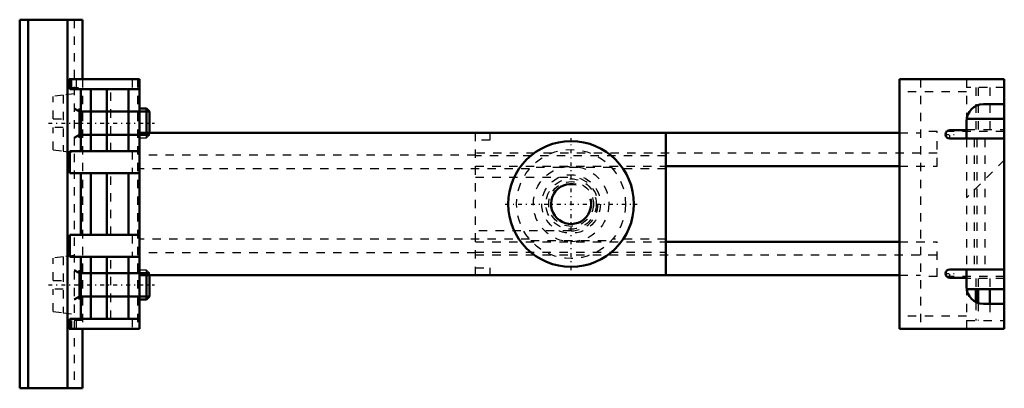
# Model space of a CAD drawing. Header units: millimetres. Extents: x -66 to 52, y -22 to 22.
import ezdxf

# ---------------------------------------------------------------- set-up
doc = ezdxf.new("R2010")
doc.units = ezdxf.units.MM
doc.linetypes.add('Center', pattern=[1.5, 0.45, -0.5, 0.05, -0.5])
doc.linetypes.add('Dashed', pattern=[2, 1, -1])
for name, color, linetype, lineweight in [('AM_0', 7, 'Continuous', 30), ('AM_10', 7, 'Continuous', 5), ('AM_3', 7, 'Dashed', 5), ('AM_7', 7, 'Center', 5)]:
    doc.layers.add(name, color=color, linetype=linetype, lineweight=lineweight)

msp = doc.modelspace()

# ---------------------------------------------------------------- linework, layer by layer
at = {"layer": 'AM_0', "color": 7, "linetype": 'Continuous', "lineweight": 50}
for p, q in [((-65.8, 22), (-58.3, 22)), ((-65.8, 22), (-65.8, -22)), ((-64.8, 22), (-64.8, -22)), ((-60.1, 22), (-60.1, -22)), ((-58.3, 22), (-58.3, 14.9)), ((-59.88, 14.9), (-59.88, 13.9)), ((-59.88, 14.9), (-51.5, 14.9)), ((-59.8, 14.9), (-59.8, 13.7)), ((-51.5, 14.9), (-51.5, -14.9)), ((39.2, 14.9), (39.2, -14.9)), ((39.2, 14.9), (51.7, 14.9)), ((51.7, 14.9), (51.7, -14.9)), ((-59.88, 13.9), (-59.8, 13.9)), ((-59.8, 13.7), (-51.5, 13.7)), ((-58.5, 6.3), (-58.5, 13.7)), ((-57.3, 6.3), (-57.3, 13.7)), ((-55.4, 6.3), (-55.4, 13.7)), ((-52.8, 6.3), (-52.8, 13.7)), ((49.2, 11.9), (51.7, 11.9)), ((-50.67, 11.4), (-51.5, 11.4)), ((-50.3, 11.03), (-50.67, 11.4)), ((-50.67, 8.5), (-50.67, 11.4)), ((-50.3, 8.5), (-50.3, 11.03)), ((47.2, 7.8), (47.2, 9.9)), ((51.7, 10.15), (47.22, 10.15)), ((-51.5, 8.5), (39.2, 8.5)), ((11.3, 8.5), (11.3, -8.5)), ((45.2, 8.8), (47.2, 8.8)), ((51.7, 7.8), (45.2, 7.8)), ((-59.8, 6.3), (-59.8, 3.7)), ((-51.5, 6.3), (-59.8, 6.3)), ((-59.8, 3.7), (-51.5, 3.7)), ((-58.5, -3.7), (-58.5, 3.7)), ((-57.3, -3.7), (-57.3, 3.7)), ((-55.4, -3.7), (-55.4, 3.7)), ((-52.8, -3.7), (-52.8, 3.7)), ((11.3, 4.5), (39.2, 4.5)), ((-59.8, -3.7), (-59.8, -6.3)), ((-51.5, -3.7), (-59.8, -3.7)), ((11.3, -4.5), (39.2, -4.5)), ((-59.8, -6.3), (-51.5, -6.3)), ((-58.5, -13.7), (-58.5, -6.3)), ((-57.3, -13.7), (-57.3, -6.3)), ((-55.4, -13.7), (-55.4, -6.3)), ((-52.8, -13.7), (-52.8, -6.3)), ((45.2, -7.8), (51.7, -7.8)), ((47.2, -7.8), (47.2, -9.9)), ((-51.5, -8.5), (39.2, -8.5)), ((-50.67, -11.4), (-50.67, -8.5)), ((-50.3, -11.03), (-50.3, -8.5)), ((47.2, -8.8), (45.2, -8.8)), ((51.7, -10.15), (47.22, -10.15)), ((48.3, -10.15), (48.3, -11.69)), ((48.59, -10.15), (48.59, -11.81)), ((49.99, -10.15), (49.99, -11.9)), ((-51.5, -11.4), (-50.67, -11.4)), ((-50.67, -11.4), (-50.3, -11.03)), ((51.7, -11.9), (49.2, -11.9)), ((-59.88, -13.9), (-59.88, -14.9)), ((-59.8, -13.9), (-59.88, -13.9)), ((-59.8, -13.7), (-59.8, -14.9)), ((-51.5, -13.7), (-59.8, -13.7)), ((-59.88, -14.9), (-51.5, -14.9)), ((-58.3, -14.9), (-58.3, -22)), ((39.2, -14.9), (51.7, -14.9)), ((-65.8, -22), (-58.3, -22))]:
    msp.add_line(p, q, dxfattribs=at)
msp.add_circle((0, 0), 7.5, dxfattribs=at)
for centre, radius, start, end in [((49.2, 9.9), 2, 90, 180), ((45.2, 8.3), 0.5, 90, 270), ((45.2, -8.3), 0.5, 90, 270), ((49.2, -9.9), 2, 180, 270)]:
    msp.add_arc(centre, radius, start, end, dxfattribs=at)
at = {"layer": 'AM_10', "color": 7, "linetype": 'Continuous', "lineweight": 50}
for p, q in [((-59.3, 11.4), (-58.66, 11.03)), ((-58.66, 7.9), (-58.66, 11.4)), ((-50.3, 11.03), (-58.66, 11.03)), ((-59.3, 7.9), (-58.66, 8.27)), ((-50.3, 8.27), (-58.66, 8.27)), ((-59.3, -7.9), (-58.66, -8.27)), ((-58.66, -11.4), (-58.66, -7.9)), ((-50.3, -8.27), (-58.66, -8.27)), ((-59.3, -11.4), (-58.66, -11.03)), ((-50.3, -11.03), (-58.66, -11.03))]:
    msp.add_line(p, q, dxfattribs=at)
msp.add_arc((0, 0), 2.39, 75, 15, dxfattribs=at)
at = {"layer": 'AM_3', "color": 6, "linetype": 'Dashed', "lineweight": 25}
for p, q in [((-59.3, 22), (-59.3, -22)), ((-59.87, 14.9), (-59.87, 13.9)), ((-59.63, 14.9), (-59.63, 13.9)), ((-59.06, 14.9), (-59.06, 13.9)), ((-58.3, 14.9), (-58.3, -14.9)), ((-52.36, 14.9), (-52.36, 13.7)), ((-51.76, 14.9), (-51.76, -14.9)), ((41.7, 14.9), (41.7, -14.9)), ((47.2, 14.9), (47.2, 8.8)), ((-60.6, 12.98), (-61.8, 12.85)), ((-59.3, 13.15), (-60.6, 13.01)), ((-60.6, 13.01), (-60.6, 6.29)), ((-59.8, 13.9), (-58.3, 13.9)), ((-54.94, 6.3), (-54.94, 13.7)), ((47.2, 13.4), (39.2, 13.4)), ((51.7, 13.9), (47.2, 13.9)), ((48.3, 13.9), (48.3, 8.9)), ((48.59, 13.9), (48.59, 8.9)), ((49.99, 13.9), (49.99, 8.9)), ((-61.8, 10.15), (-61.8, 12.85)), ((-61.8, 10.15), (-60.6, 10.15)), ((47.22, 10.15), (47.2, 10.15)), ((-61.8, 6.45), (-61.8, 9.15)), ((-60.6, 9.15), (-61.8, 9.15)), ((-50.67, 7.9), (-50.67, 8.5)), ((-50.67, 7.9), (-50.3, 8.27)), ((-50.3, 8.27), (-50.3, 8.5)), ((-11.4, -8.5), (-11.4, 8.5)), ((-9.7, 8.5), (-9.7, 7.6)), ((39.2, 8.5), (41.7, 8.5)), ((51.7, 8.65), (41.7, 8.65)), ((43.7, 4.5), (43.7, 8.65)), ((47.2, 8.9), (51.7, 8.9)), ((-51.5, 7.9), (-50.67, 7.9)), ((-9.7, 7.6), (-11.4, 7.6)), ((47.2, 7.8), (47.2, -7.8)), ((48.1, 7.8), (48.1, -7.8)), ((48.41, 7.8), (48.41, -7.8)), ((49.39, 7.8), (49.39, -7.8)), ((-61.8, 6.45), (-60.6, 6.32)), ((-60.6, 6.29), (-59.3, 6.15)), ((-52.36, 6.3), (-52.36, 3.7)), ((43.7, 6.07), (-11.4, 6.07)), ((-11.4, 5.84), (-51.5, 5.84)), ((11.3, 5.73), (-11.4, 5.73)), ((51.7, 5.25), (47.2, 0.75)), ((-54.94, -3.7), (-54.94, 3.7)), ((-4.96, 4.2), (-51.5, 4.2)), ((-11.4, 4.5), (11.3, 4.5)), ((4.82, 4.36), (-4.82, 4.36)), ((11.3, 4.2), (4.96, 4.2)), ((39.2, 4.5), (43.7, 4.5)), ((-11.4, 3.2), (0, 3.2)), ((0, -3.2), (-11.4, -3.2)), ((-52.36, -3.7), (-52.36, -6.3)), ((-4.96, -4.2), (-51.5, -4.2)), ((-11.4, -4.5), (11.3, -4.5)), ((-4.82, -4.36), (4.82, -4.36)), ((11.3, -4.2), (4.96, -4.2)), ((39.2, -4.5), (43.7, -4.5)), ((43.7, -8.65), (43.7, -4.5)), ((-11.4, -5.84), (-51.5, -5.84)), ((-11.4, -5.73), (11.3, -5.73)), ((-60.6, -6.32), (-61.8, -6.45)), ((-61.8, -9.15), (-61.8, -6.45)), ((-59.3, -6.15), (-60.6, -6.29)), ((-60.6, -6.29), (-60.6, -13.01)), ((-54.94, -13.7), (-54.94, -6.3)), ((-11.4, -6.07), (43.7, -6.07)), ((-50.67, -7.9), (-51.5, -7.9)), ((-50.3, -8.27), (-50.67, -7.9)), ((-50.67, -8.5), (-50.67, -7.9)), ((-11.4, -7.6), (-9.7, -7.6)), ((-9.7, -7.6), (-9.7, -8.5)), ((-61.8, -9.15), (-60.6, -9.15)), ((-50.3, -8.5), (-50.3, -8.27)), ((39.2, -8.5), (41.7, -8.5)), ((51.7, -8.65), (41.7, -8.65)), ((51.7, -8.9), (47.2, -8.9)), ((48.3, -8.9), (48.3, -10.15)), ((48.59, -8.9), (48.59, -10.15)), ((49.99, -8.9), (49.99, -10.15)), ((-61.8, -12.85), (-61.8, -10.15)), ((-60.6, -10.15), (-61.8, -10.15)), ((47.2, -9.9), (47.2, -14.9)), ((47.22, -10.15), (47.2, -10.15)), ((48.3, -11.69), (48.3, -13.9)), ((-61.8, -12.85), (-60.6, -12.98)), ((48.59, -11.81), (48.59, -13.9)), ((49.99, -11.9), (49.99, -13.9)), ((-60.6, -13.01), (-59.3, -13.15)), ((-59.87, -13.9), (-59.87, -14.9)), ((-58.3, -13.9), (-59.8, -13.9)), ((-59.63, -13.9), (-59.63, -14.9)), ((-59.06, -13.9), (-59.06, -14.9)), ((-52.36, -13.7), (-52.36, -14.9)), ((47.2, -13.4), (39.2, -13.4)), ((47.2, -13.9), (51.7, -13.9))]:
    msp.add_line(p, q, dxfattribs=at)
for radius in [6.5, 4.5, 3.5, 3, 2.67]:
    msp.add_circle((0, 0), radius, dxfattribs=at)
msp.add_arc((0, 0), 3.2, 270, 90, dxfattribs=at)
at = {"layer": 'AM_7', "color": 4, "linetype": 'Center', "lineweight": 25}
for p, q in [((-62.38, 9.65), (-49.72, 9.65)), ((44.67, 8.3), (45.73, 8.3)), ((45.2, 7.78), (45.2, 8.83)), ((0, -7.88), (0, 7.87)), ((-7.88, 0), (7.87, 0)), ((45.2, -8.83), (45.2, -7.78)), ((44.67, -8.3), (45.73, -8.3)), ((-62.38, -9.65), (-49.72, -9.65))]:
    msp.add_line(p, q, dxfattribs=at)

doc.saveas('drawing.dxf')
